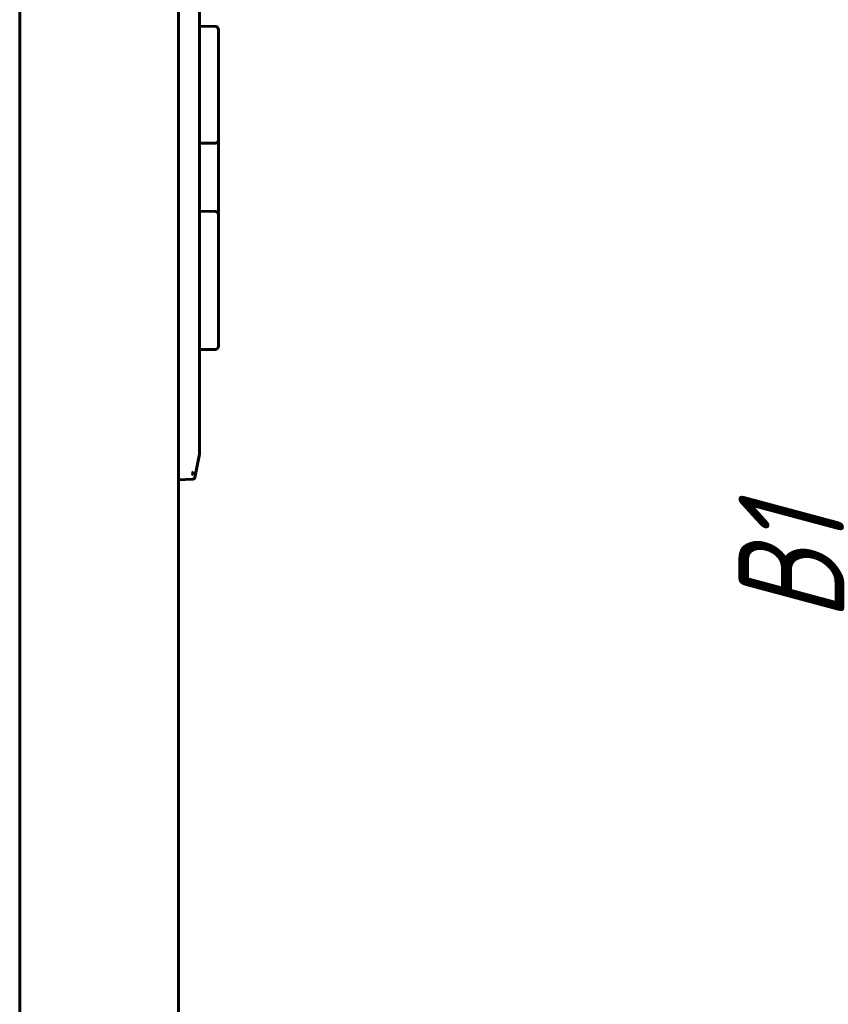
# Model space of a CAD drawing. Header units: millimetres. Extents: x 0 to 594, y 0 to 420.
# Tile 14 of 24: x 346 to 384, y 210 to 257. Entities that reach past the tile are written whole.
import ezdxf

# ---------------------------------------------------------------- set-up
doc = ezdxf.new("R2010")
doc.units = ezdxf.units.MM
doc.linetypes.add('K5LT_BASIC', pattern=[0])
doc.linetypes.add('K5LT_THIN', pattern=[0])
doc.layers.add('Системный слой', color=7, linetype='Continuous')
doc.styles.add('KDIMTEXTSTYLE', font='GOST_AU.SHX', dxfattribs={"width": 0.96, "oblique": 15, "height": 5})
doc.dimstyles.new('KDIMSTYLE (0.50)', dxfattribs={"dimtxt": 5, "dimasz": 1, "dimexe": 2, "dimexo": 0, "dimgap": 1, "dimtad": 1, "dimlfac": 2, "dimtxsty": 'KDIMTEXTSTYLE', "dimsah": 1, "dimcen": 0, "dimdle": 1, "dimadec": 0, "dimazin": 0, "dimtfac": 0.667, "dimtmove": 0, "dimatfit": 3, "dimfxl": 1, "dimtvp": 1, "dimtolj": 1, "dimtzin": 0, "dimarcsym": 0})

# ---------------------------------------------------------------- blocks, each defined once
blk = doc.blocks.new('U0')
at = {"layer": 'Системный слой', "color": 150, "linetype": 'K5LT_BASIC', "lineweight": 60, "true_color": 0x0080ff}
for p, q in [((354.576, 291.544), (354.576, 282.486)), ((354.576, 282.486), (354.576, 236.251))]:
    blk.add_line(p, q, dxfattribs=at)
blk = doc.blocks.new('U2')
at = {"layer": 'Системный слой', "color": 150, "linetype": 'K5LT_BASIC', "lineweight": 60, "true_color": 0x0080ff}
for p, q in [((354.576, 237.777), (354.576, 237.602)), ((354.576, 237.426), (354.576, 237.136))]:
    blk.add_line(p, q, dxfattribs=at)
blk = doc.blocks.new('KDIMARROW_01')
at = {"layer": 'Системный слой'}
blk.add_hatch(color=0, dxfattribs=at).paths.add_polyline_path([(-5, -0.658), (0, 0), (-5, 0.658), (-4.5, 0)])
at = {"layer": 'Системный слой', "color": 0, "linetype": 'K5LT_THIN', "lineweight": 18}
for p, q in [((-4.5, 0), (-5, 0.658)), ((-5, 0.658), (0, 0)), ((0, 0), (-5, -0.658)), ((-5, -0.658), (-4.5, 0)), ((0, 0), (-1, 0))]:
    blk.add_line(p, q, dxfattribs=at)

msp = doc.modelspace()

# ---------------------------------------------------------------- linework, layer by layer
at = {"layer": 'Системный слой', "color": 150, "linetype": 'K5LT_BASIC', "lineweight": 60, "true_color": 0x0080ff}
for p, q in [((346.0761, 308.8498), (346.0761, 147.5498)), ((353.5761, 308.3498), (353.5761, 148.0498)), ((354.5761, 256.2184), (355.3287, 256.2053)), ((355.4761, 256.0553), (355.4761, 255.7054)), ((355.4761, 255.7054), (355.4761, 251.1943)), ((355.4761, 251.1943), (355.4761, 250.8444)), ((355.4761, 250.9469), (355.4761, 248.7064)), ((354.5761, 250.6813), (355.3287, 250.6944)), ((355.4761, 248.7064), (355.4761, 248.459)), ((355.4761, 248.459), (355.4761, 247.5719)), ((355.4761, 247.5719), (355.4761, 247.4694)), ((354.5761, 247.4684), (355.3287, 247.4553)), ((355.4761, 247.3053), (355.4761, 246.9554)), ((355.4761, 246.9554), (355.4761, 241.4443)), ((355.4761, 241.4443), (355.4761, 241.0944)), ((354.5761, 240.9313), (355.3287, 240.9444)), ((354.5761, 237.4257), (354.5761, 237.1536)), ((354.5712, 236.0006), (354.3493, 234.8908)), ((354.5712, 236.2506), (354.5712, 236.0006)), ((354.2521, 234.8103), (353.5761, 234.7748)), ((354.2564, 234.8105), (354.2521, 234.8103)), ((354.2564, 234.8105), (354.2564, 234.8105))]:
    msp.add_line(p, q, dxfattribs=at)
for centre, radius, start, end in [((355.3261, 256.0553), 0.15, 0, 89), ((355.3261, 256.0553), 0.15, 0, 89), ((355.3261, 250.8444), 0.15, 271, 0), ((355.3261, 247.3053), 0.15, 0, 89), ((355.3261, 247.4694), 0.15, 326.84513, 0), ((355.3261, 247.3053), 0.15, 0, 33.15471), ((355.3261, 241.0944), 0.15, 271, 0), ((354.2512, 234.9104), 0.1, 273, 348.69007)]:
    msp.add_arc(centre, radius, start, end, dxfattribs=at)
msp.add_open_spline([(354.2564, 235.1408), (354.2537, 235.1404), (354.2537, 235.1282), (354.2532, 235.1038), (354.2518, 235.0671), (354.2504, 235.0407), (354.2495, 235.0267), (354.2521, 235.0248)], degree=3, knots=[0, 0, 0, 0, 0.0080956, 0.3205239, 0.6381967, 0.9574195, 1, 1, 1, 1], dxfattribs=at)

# ---------------------------------------------------------------- block references
at = {"layer": 'Системный слой'}
for name in ['U0', 'U2']:
    msp.add_blockref(name, (0, 0), dxfattribs=at)

# ---------------------------------------------------------------- dimensions: what is measured, and where the dimension line sits
at = {"layer": 'Системный слой', "color": 7}
msp.add_linear_dim(base=(382.5497, 318.4498), p1=(407.5497, 142.9498), p2=(405.7997, 318.4498), angle=90, location=(382.5497, 230.6998), text='\\H5.0;\\W0.965;\\Q15;\\H5.0;\\W0.965;\\Q15;\\Q15;В1', dimstyle='KDIMSTYLE (0.50)', override={"dimexo": 0, "dimblk1": 'KDIMARROW_01', "dimblk2": 'KDIMARROW_01', "dimse1": 0, "dimse2": 0, "dimclrt": 7, "dimtolj": 1}, dxfattribs=at).render()

doc.saveas('drawing.dxf')
